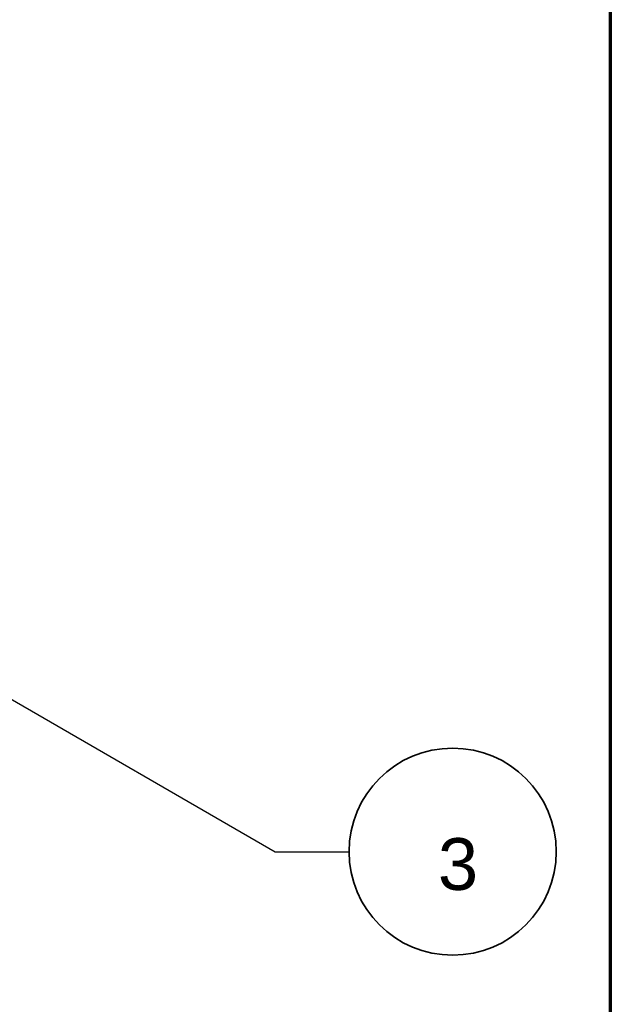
# Model space of a CAD drawing. Header units: millimetres. Extents: x 0 to 594, y 0 to 420.
# Tile 7 of 10: x 226 to 266, y 144 to 210. Entities that reach past the tile are written whole.
import ezdxf

# ---------------------------------------------------------------- set-up
doc = ezdxf.new("R2010")
doc.units = ezdxf.units.MM
doc.layers.add('255', color=7, linetype='Continuous', true_color=0xffffff)
doc.layers.add('256', color=7, linetype='Continuous', true_color=0xffffff)
doc.styles.add('Arial', font='Arial')
doc.dimstyles.get("Standard").update_dxf_attribs({"dimtxt": 0.18, "dimasz": 0.18, "dimexe": 0.18, "dimexo": 0.0625, "dimgap": 0.09, "dimtad": 0, "dimtih": 1, "dimtoh": 1, "dimdec": 4, "dimzin": 0, "dimdsep": 46, "dimtxsty": 'Standard', "dimcen": 0.09, "dimadec": 0, "dimazin": 0, "dimtfac": 1, "dimtdec": 4, "dimtofl": 0, "dimtmove": 0, "dimatfit": 3, "dimfxl": 0, "dimtolj": 1, "dimtzin": 0, "dimarcsym": 0})

# ---------------------------------------------------------------- blocks, each defined once
blk = doc.blocks.new('GROUPED_GEOM2')
at = {"layer": '256', "color": 18, "lineweight": 35}
blk.add_line((248.153, 153.954), (248.153, 153.954), dxfattribs=at)
blk.add_arc((255.153, 153.954), 7, 0, 359.99994, dxfattribs=at)
at = {"layer": '256', "color": 18, "linetype": 'Continuous', "lineweight": 35, "insert": (254.154, 151.318), "char_height": 3.5, "attachment_point": 7, "line_spacing_factor": 1.047437, "style": 'Arial'}
blk.add_mtext('\\fArial|b0|i0;\\W1.0000;3', dxfattribs=at)

msp = doc.modelspace()

# ---------------------------------------------------------------- linework, layer by layer
at = {"layer": '255', "color": 8, "linetype": 'Continuous', "lineweight": 70}
msp.add_line((265.807, 355.369), (265.807, 79.61), dxfattribs=at)

# ---------------------------------------------------------------- block references
at = {"layer": '256', "color": 18, "linetype": 'Continuous', "lineweight": 35}
msp.add_blockref('GROUPED_GEOM2', (0, 0), dxfattribs=at)

# ---------------------------------------------------------------- leaders
msp.add_leader([(219.876, 167.393), (243.153, 153.954), (248.153, 153.954)], dimstyle='Standard', override={"dimasz": 3.5}, dxfattribs=at)

doc.saveas('drawing.dxf')
